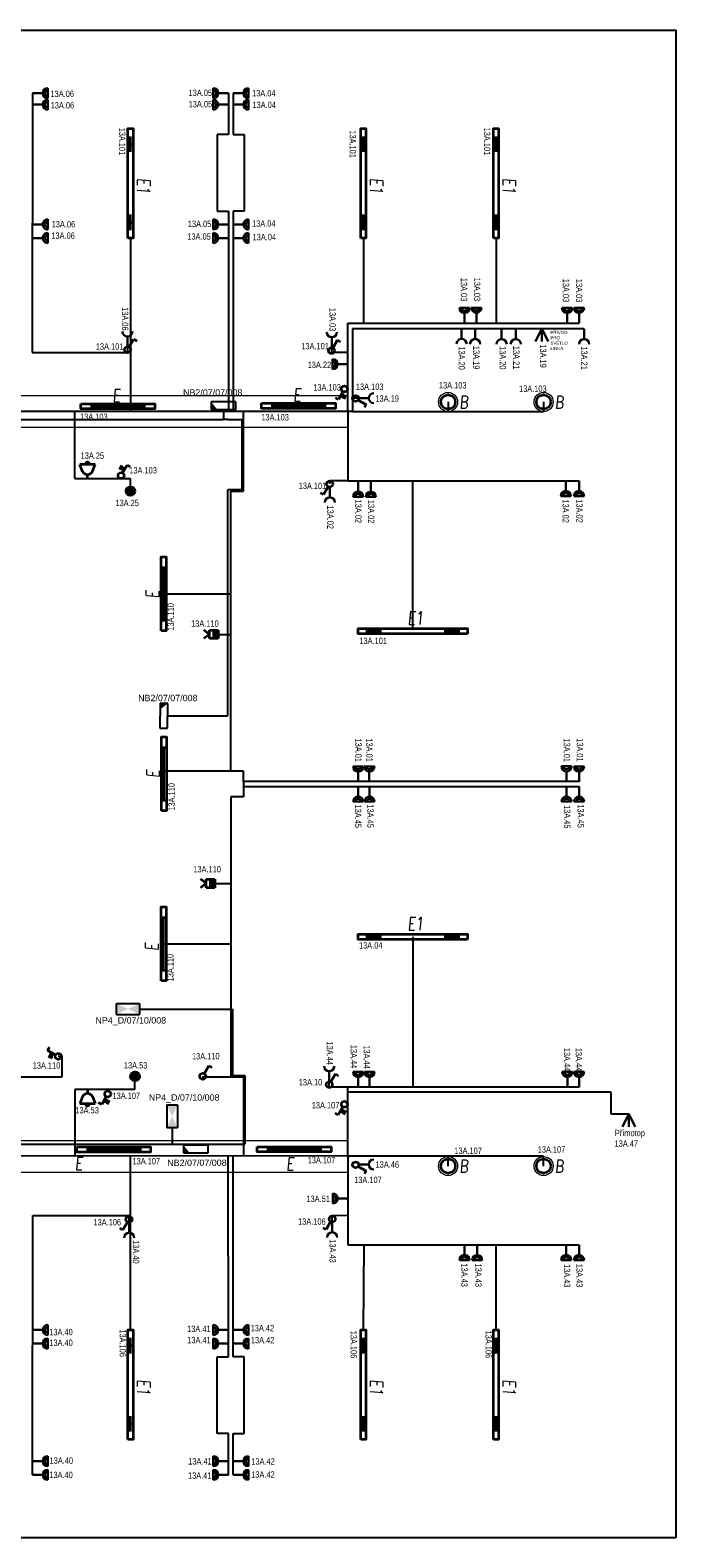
# Model space of a CAD drawing. Header units: millimetres. Extents: x 373037 to 693665, y 214892 to 273272.
# Tile 27 of 56: x 530477 to 540617, y 214892 to 238572. Entities that reach past the tile are written whole.
import ezdxf
from ezdxf.enums import TextEntityAlignment as Align

# ---------------------------------------------------------------- set-up
doc = ezdxf.new("R2010")
doc.units = ezdxf.units.MM
doc.header["$LTSCALE"] = 100
doc.layers.get('0').update_dxf_attribs({"linetype": 'CONTINUOUS'})
for name, color, linetype, lineweight in [('2DE_OBL', 91, 'CONTINUOUS', 35), ('2DE_OBL_L1', 91, 'CONTINUOUS', 35), ('CP_DETAL', 33, 'CONTINUOUS', 18), ('E_NOUZOVÉ+PP OSVĚTLENÍ', 60, 'CONTINUOUS', 25), ('E_SVĚTLA POPIS', 130, 'CONTINUOUS', 30), ('E_VEDENÍ SILNOPROUD', 50, 'CONTINUOUS', 25), ('E_VEDENÍ_CBS', 214, 'CONTINUOUS', 25), ('E_VYPINACE', 170, 'CONTINUOUS', 35), ('E_ZÁSUVKY POPIS', 111, 'CONTINUOUS', 30), ('E_ZÁSUVKY-DVOJITE', 7, 'CONTINUOUS', 30), ('E_ZÁSUVKY.OST.+VYVODY', 11, 'CONTINUOUS', 30), ('E_ŽLABY', 40, 'CONTINUOUS', 15), ('U1 LIGHTING', 10, 'CONTINUOUS', 35)]:
    doc.layers.add(name, color=color, linetype=linetype, lineweight=lineweight)
for name, color, linetype in [('BEZPECNOSTNE SVETLA', 80, 'CONTINUOUS'), ('E_RÁM', 253, 'CONTINUOUS'), ('GC3_MEP_E_LV_SECURITY LIGHT', 80, 'CONTINUOUS'), ('PIKTOGRAMY', 210, 'CONTINUOUS'), ('PRIPOJKA 230V', 1, 'CONTINUOUS'), ('ŽLAB', 7, 'CONTINUOUS')]:
    doc.layers.add(name, color=color, linetype=linetype)
doc.styles.add('ARIAL', font='arial.ttf')
doc.styles.add('CP_ATTR', font='ROMANS.SHX')
doc.styles.add('CS-ROMANS', font='romans.shx', dxfattribs={"width": 0.75, "oblique": 5})
doc.styles.get("Standard").update_dxf_attribs({"font": 'arial.ttf'})
doc.styles.add('V+P_01_B3_E_FP_001$0$BLOCK', font='romans.shx', dxfattribs={"width": 0.8})

# ---------------------------------------------------------------- blocks, each defined once
blk = doc.blocks.new('A$C3423193F')
at = {"color": 1, "linetype": 'ByBlock'}
for p, q in [((80, 240), (0, 240)), ((80, 240), (160, 240)), ((80, 160), (80, 0))]:
    blk.add_line(p, q, dxfattribs=at)
for radius in [80, 45.2]:
    blk.add_arc((80, 240), radius, 180, 0, dxfattribs=at)
blk = doc.blocks.new('zasuvka_jednoducha')
at = {"color": 1, "lineweight": 30}
blk.add_line((19281, 12983), (19281, 13143), dxfattribs=at)
blk.add_arc((19281, 12903), 80, 0, 180, dxfattribs=at)
blk = doc.blocks.new('E')
at = {"layer": 'U1 LIGHTING', "style": 'CS-ROMANS', "oblique": 5, "width": 0.75}
blk.add_text('E', height=200, dxfattribs=at).set_placement((229480, 21709))
blk = doc.blocks.new('*U24')
at = {"color": 0, "linetype": 'ByBlock'}
for p, q in [((24, 249.57), (96, 374.28)), ((96, 374.28), (143.56, 346.82))]:
    blk.add_line(p, q, dxfattribs=at)
blk.add_circle((0, 208), 48, dxfattribs=at)
blk = doc.blocks.new('tlacitko_prepinac_svetla')
at = {"layer": 'E_VYPINACE'}
for points in [[(16875, 8774), (16940, 8744)], [(16888, 8798), (16951, 8769)], [(16930, 8722), (16960, 8787)]]:
    blk.add_lwpolyline(points, dxfattribs=at)
at = {"layer": 'E_VYPINACE', "rotation": 180}
blk.add_blockref('*U24', (16937, 9090), dxfattribs=at)
blk = doc.blocks.new('*U30')
at = {"color": 0, "linetype": 'ByBlock'}
for p, q in [((24, 249.57), (96, 374.28)), ((96, 374.28), (143.56, 346.82))]:
    blk.add_line(p, q, dxfattribs=at)
blk.add_circle((0, 208), 48, dxfattribs=at)
blk = doc.blocks.new('prepinas-svetel-jednoduchy')
at = {"layer": 'E_VYPINACE', "rotation": 89.99999999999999}
blk.add_blockref('*U30', (208, 2), dxfattribs=at)
blk = doc.blocks.new('*U28', base_point=(57391, -22719))
at = {"lineweight": 30, "ltscale": 0.1}
for p, q in [((57291, -22519), (57391, -22719)), ((57391, -22719), (57391, -22519)), ((57391, -22719), (57491, -22519))]:
    blk.add_line(p, q, dxfattribs=at)
blk = doc.blocks.new('pripojka 230V')
at = {"layer": 'PRIPOJKA 230V', "color": 1, "xscale": -1}
blk.add_blockref('*U28', (0, -2, -40), dxfattribs=at)
blk = doc.blocks.new('*U32', base_point=(28429, 5840))
at = {"linetype": 'ByBlock'}
blk.add_hatch(color=0, dxfattribs=at).paths.add_polyline_path([(28362, 5840), (28497, 5840), (28497, 5772), (28362, 5772)])
at = {"color": 0, "linetype": 'ByBlock'}
for p, q in [((28429, 5907), (28362, 5997)), ((28429, 5907), (28497, 5997)), ((28362, 5907), (28497, 5907)), ((28362, 5772), (28362, 5907)), ((28362, 5840), (28497, 5840)), ((28497, 5772), (28362, 5772)), ((28497, 5907), (28497, 5772))]:
    blk.add_line(p, q, dxfattribs=at)
blk = doc.blocks.new('pohybove-cidlo-svetla')
at = {"layer": 'E_VYPINACE', "rotation": 180}
blk.add_blockref('*U32', (-1, 30), dxfattribs=at)
blk = doc.blocks.new('2DELLI009_CZ')
for p, q in [((-0.5, 0.1), (-0.5, -0.1)), ((-0.5, 0), (0.5, 0)), ((0.5, 0.1), (0.5, -0.1))]:
    blk.add_line(p, q)
blk.add_lwpolyline([(-0.7, 0.2), (0.7, 0.2), (0.7, -0.2), (-0.7, -0.2)], close=True)
at = {"linetype": 'ByBlock', "style": 'CP_ATTR', "flags": 9}
for tag, p in [('NAME', (-0.092, -0.018)), ('GROUP', (-0.092, -0.018)), ('NUMBER', (-0.092, -0.018)), ('PRODUCER', (-0.092, -0.018)), ('ARTICLE', (-0.092, -0.018)), ('CHARACTER', (-0.092, -0.018)), ('VOLTAGE', (-0.092, -0.019)), ('WEIGHT', (-0.092, -0.018)), ('OTHER', (-0.092, -0.018)), ('PRODUCT-TYPE', (-0.092, -0.019)), ('ORDER-NO', (-0.092, -0.019)), ('POWER', (-0.092, -0.019))]:
    blk.add_attdef(tag, text='', height=0.00005, dxfattribs=at).set_placement(p, align=Align.MIDDLE_LEFT)
blk = doc.blocks.new('*U194')
at = {"layer": 'GC3_MEP_E_LV_SECURITY LIGHT', "linetype": 'ByBlock'}
for p, q in [((135, 59), (-255, 61)), ((-255, 61), (-255, -59)), ((135, -61), (135, 59)), ((-255, -59), (135, -61))]:
    blk.add_line(p, q, dxfattribs=at)
at = {"layer": 'GC3_MEP_E_LV_SECURITY LIGHT'}
blk.add_solid([(-255, 61), (-255, -59), (-158, -60)], dxfattribs=at)
at = {"layer": 'BEZPECNOSTNE SVETLA', "style": 'ARIAL'}
blk.add_attdef('BEZ.SV', (52, -54), '', height=100, dxfattribs=at)
blk = doc.blocks.new('*U196')
at = {"layer": 'GC3_MEP_E_LV_SECURITY LIGHT', "linetype": 'ByBlock'}
for p, q in [((-118, 196), (-122, -194)), ((2, 194), (-118, 196)), ((-2, -196), (2, 194)), ((-122, -194), (-2, -196))]:
    blk.add_line(p, q, dxfattribs=at)
at = {"layer": 'GC3_MEP_E_LV_SECURITY LIGHT'}
blk.add_solid([(2, 194), (-118, 196), (-119, 99)], dxfattribs=at)
at = {"layer": 'BEZPECNOSTNE SVETLA', "style": 'ARIAL'}
blk.add_attdef('BEZ.SV', (52, -54), '', height=100, dxfattribs=at)
blk = doc.blocks.new('V+P_01_B3_E_FP_001$0$E-LI-35')
at = {"layer": 'E_NOUZOVÉ+PP OSVĚTLENÍ', "linetype": 'ByBlock'}
for p, q in [((-10.9, -1.9), (10.9, -1.9)), ((-10.9, -12.1), (-10.9, -1.9)), ((-10.9, -12.1), (10.9, -12.1)), ((10.9, -1.9), (10.9, -12.1))]:
    blk.add_line(p, q, dxfattribs=at)
at = {"layer": 'E_NOUZOVÉ+PP OSVĚTLENÍ'}
blk.add_solid([(-10.9, -12.1), (-10.9, -1.9), (10.9, -1.9), (10.9, -12.1)], dxfattribs=at)
at = {"layer": 'E_NOUZOVÉ+PP OSVĚTLENÍ', "style": 'V+P_01_B3_E_FP_001$0$BLOCK', "width": 0.8, "flags": 8}
for tag, p in [('DIVERS.1', (-17.9, -2.1)), ('DIVERS.2', (-16.4, -12))]:
    blk.add_attdef(tag, text='', height=7.25, dxfattribs=at).set_placement(p, align=Align.RIGHT)
at = {"layer": 'E_NOUZOVÉ+PP OSVĚTLENÍ', "style": 'V+P_01_B3_E_FP_001$0$BLOCK', "width": 0.8}
for tag, p, height, flags in [('BLOCKNAME', (-6.8, -1.4), 2.54, 3), ('LEISTUNG', (13.3, -12), 7.25, 8)]:
    blk.add_attdef(tag, p, '', height=height, dxfattribs=dict(at, flags=flags))
blk.add_attdef('STROMKREIS', text='', height=7.25, dxfattribs=at).set_placement((-11.8, -23.8), align=Align.BOTTOM_CENTER)
blk = doc.blocks.new('*U197')
at = {"layer": 'GC3_MEP_E_LV_SECURITY LIGHT', "xscale": 16.54563019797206, "yscale": 16.54563022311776, "zscale": 16.54563022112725, "rotation": 270.0000000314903}
blk.add_blockref('V+P_01_B3_E_FP_001$0$E-LI-35', (116, 0), dxfattribs=at)
at = {"layer": 'PIKTOGRAMY', "style": 'ARIAL'}
blk.add_attdef('PIKTOGRAM', (162, -40), '', height=100, dxfattribs=at)
blk = doc.blocks.new('*U198')
at = {"layer": 'GC3_MEP_E_LV_SECURITY LIGHT', "xscale": 16.54563019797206, "yscale": 16.54563022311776, "zscale": 16.54563022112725}
blk.add_blockref('V+P_01_B3_E_FP_001$0$E-LI-35', (0, 116), dxfattribs=at)
at = {"layer": 'PIKTOGRAMY', "style": 'ARIAL'}
blk.add_attdef('PIKTOGRAM', (162, -40), '', height=100, dxfattribs=at)
blk = doc.blocks.new('2DELLI018_CZ')
for p, q in [((-0.6, 0), (-0.4, 0)), ((-0.5, 0.1), (-0.5, -0.1)), ((0.4, 0), (0.6, 0)), ((0.5, 0.1), (0.5, -0.1))]:
    blk.add_line(p, q)
blk.add_lwpolyline([(-0.7, 0.2), (0.7, 0.2), (0.7, -0.2), (-0.7, -0.2)], close=True)
at = {"linetype": 'ByBlock', "style": 'CP_ATTR', "flags": 9}
for tag, p in [('NAME', (-0.092, -0.018)), ('GROUP', (-0.092, -0.018)), ('NUMBER', (-0.092, -0.018)), ('PRODUCER', (-0.092, -0.018)), ('ARTICLE', (-0.092, -0.018)), ('CHARACTER', (-0.092, -0.018)), ('VOLTAGE', (-0.092, -0.019)), ('WEIGHT', (-0.092, -0.018)), ('OTHER', (-0.092, -0.018)), ('PRODUCT-TYPE', (-0.092, -0.019)), ('ORDER-NO', (-0.092, -0.019)), ('POWER', (-0.092, -0.019))]:
    blk.add_attdef(tag, text='', height=0.00005, dxfattribs=at).set_placement(p, align=Align.MIDDLE_LEFT)
blk = doc.blocks.new('E1')
at = {"layer": 'U1 LIGHTING', "style": 'CS-ROMANS', "oblique": 5, "width": 0.75}
blk.add_text('E1', height=200, dxfattribs=at).set_placement((229480, 21709))
blk = doc.blocks.new('2DELPH010_CZ')
blk.add_ellipse((0, 0), major_axis=(-0.053, 0.053), ratio=1, start_param=3.926991, end_param=10.210176)
at = {"layer": 'CP_DETAL'}
blk.add_ellipse((0, 0), major_axis=(-0.0707, 0.0707), ratio=1, start_param=3.926991, end_param=10.210176, dxfattribs=at)
at = {"linetype": 'ByBlock', "style": 'CP_ATTR', "flags": 9}
for tag in ['NAME', 'GROUP', 'NUMBER', 'PRODUCER', 'ARTICLE', 'PRODUCT-TYPE', 'ORDER-NO', 'CHARACTER', 'POWER', 'VOLTAGE', 'WEIGHT', 'OTHER']:
    blk.add_attdef(tag, text='', height=0.00000005, dxfattribs=at).set_placement((0, 0), align=Align.MIDDLE_LEFT)
blk = doc.blocks.new('B')
at = {"layer": 'U1 LIGHTING', "style": 'CS-ROMANS', "oblique": 5, "width": 0.75}
blk.add_text('B', height=200, dxfattribs=at).set_placement((229480, 21709))
blk = doc.blocks.new('*U201')
for p, q in [((0, -250), (0, 250)), ((0, 250), (7512.5, 250)), ((7512.5, 250), (7512.5, -250)), ((7512.5, -250), (0, -250))]:
    blk.add_line(p, q)
at = {"style": 'CP_ATTR', "flags": 9}
for tag in ['NAME', 'PRODUCER', 'PRODUCT-TYPE', 'ARTICLE', 'FLOW', 'NUMBER', 'SYSTEM', 'FORM', 'SIZE', 'OTHER']:
    blk.add_attdef(tag, (0, 0), '', height=0.0001, dxfattribs=at)
blk = doc.blocks.new('CPEL_3386')
blk.add_hatch(color=256).paths.add_polyline_path([(-0.2, 0, 1), (0.2, 0, 1)])
for radius in [0.35, 0.2]:
    blk.add_circle((0, 0), radius)
at = {"linetype": 'ByBlock', "style": 'CP_ATTR', "flags": 9}
for tag in ['NAME', 'GROUP', 'NUMBER', 'PRODUCER', 'ARTICLE', 'PRODUCT-TYPE', 'ORDER-NO', 'CHARACTER', 'POWER', 'VOLTAGE', 'WEIGHT', 'OTHER']:
    blk.add_attdef(tag, text='', height=0.00005, dxfattribs=at).set_placement((-0.09, -0.02), align=Align.MIDDLE_LEFT)
blk = doc.blocks.new('CPEL_1003')
for p, q in [((0, 0), (0, -0.3)), ((-0.4, -0.55), (-0.6, -1.1)), ((-0.6, -1.1), (0.6, -1.1)), ((0.4, -0.55), (0.6, -1.1))]:
    blk.add_line(p, q)
blk.add_circle((0, -1.2), 0.1)
blk.add_arc((0, -0.75), 0.445, 25.9892, 154.0108)
at = {"linetype": 'ByBlock', "style": 'CP_ATTR', "flags": 9}
for tag in ['NAME', 'GROUP', 'NUMBER', 'PRODUCER', 'ARTICLE', 'PRODUCT-TYPE', 'ORDER-NO', 'CHARACTER', 'POWER', 'VOLTAGE', 'WEIGHT', 'OTHER']:
    blk.add_attdef(tag, text='', height=0.00005, dxfattribs=at).set_placement((-0.09, -0.02), align=Align.MIDDLE_LEFT)
blk = doc.blocks.new('*U206')
for p, q in [((0, -250), (0, 250)), ((0, 250), (6662.5, 250)), ((6662.5, 250), (6662.5, -250)), ((6662.5, -250), (0, -250))]:
    blk.add_line(p, q)
at = {"style": 'CP_ATTR', "flags": 9}
for tag in ['NAME', 'PRODUCER', 'PRODUCT-TYPE', 'ARTICLE', 'FLOW', 'NUMBER', 'SYSTEM', 'FORM', 'SIZE', 'OTHER']:
    blk.add_attdef(tag, (0, 0), '', height=0.0001, dxfattribs=at)

msp = doc.modelspace()

# ---------------------------------------------------------------- linework, layer by layer
at = {"layer": 'E_RÁM', "color": 252, "true_color": 0x939598}
msp.add_lwpolyline([(540617, 214892), (514037, 214892), (514037, 238572), (540617, 238572)], close=True, dxfattribs=at)
at = {"layer": 'E_VEDENÍ SILNOPROUD'}
for p, q in [((530515, 237582), (530510, 233507)), ((533590, 237582), (533590, 236935)), ((533665, 237582), (533665, 236935)), ((533590, 236935), (533415, 236935)), ((533415, 236935), (533415, 235972)), ((533665, 236935), (533840, 236935)), ((533840, 236935), (533840, 235730)), ((533415, 235972), (533415, 235730)), ((533415, 235730), (533590, 235730)), ((533590, 235730), (533590, 232582)), ((533840, 235730), (533665, 235730)), ((533665, 235730), (533665, 232582)), ((532052, 235307), (532052, 233507)), ((535710, 235307), (535710, 233970)), ((537794, 235307), (537794, 233970)), ((535465, 232582), (535465, 233970)), ((535465, 233970), (539097, 233970)), ((539177, 233881), (535540, 233881)), ((535540, 233881), (535540, 232582)), ((530510, 233507), (532004, 233507)), ((532004, 233601), (532004, 233507)), ((532004, 233507), (532052, 233507)), ((532052, 233507), (532052, 232582)), ((535212, 233507), (535212, 233590)), ((535465, 233507), (535212, 233507)), ((535636, 232791), (535540, 232791)), ((535540, 232582), (520001, 232582)), ((531177, 231532), (531177, 232582)), ((533827, 231495), (533827, 232582)), ((535465, 232582), (535465, 231495)), ((535540, 232582), (538540, 232582)), ((537040, 232732), (537040, 232582)), ((538540, 232732), (538540, 232582)), ((531177, 231532), (532052, 231532)), ((532052, 231332), (532052, 231532)), ((533827, 231332), (533827, 231495)), ((535465, 231495), (535181, 231495)), ((535181, 231444), (535181, 231495)), ((535465, 231495), (539097, 231495)), ((536487, 229172), (536487, 231495)), ((533627, 226932), (533627, 231332)), ((533627, 231332), (533827, 231332)), ((532575, 229720), (533627, 229720)), ((533426, 229082), (533627, 229082)), ((533627, 226932), (532578, 226932)), ((533827, 226932), (533627, 226932)), ((533827, 226770), (533827, 226932)), ((539097, 226770), (533827, 226770)), ((533827, 226770), (533827, 226695)), ((533827, 226695), (533827, 226532)), ((533827, 226695), (539098, 226695)), ((533827, 226532), (533627, 226532)), ((533627, 226532), (533627, 222132)), ((533376, 225168), (533627, 225168)), ((536487, 224332), (536487, 221970)), ((532572, 224221), (533627, 224221)), ((530977, 222454), (530918, 222454)), ((530977, 222132), (530977, 222454)), ((529927, 222132), (530977, 222132)), ((532122, 221932), (532122, 222140)), ((533177, 222132), (533627, 222132)), ((533627, 222132), (533827, 222132)), ((533827, 222132), (533828, 220894)), ((531177, 221932), (531178, 220892)), ((532122, 221932), (531177, 221932)), ((535174, 221970), (535174, 222059)), ((539097, 221970), (535174, 221969)), ((535465, 220886), (535465, 221970)), ((535465, 221895), (539596, 221895)), ((539596, 221895), (539597, 221552)), ((539597, 221552), (539877, 221552, -40)), ((520070, 220885), (535465, 220895)), ((532052, 218157), (532050, 220893)), ((533590, 217735), (533588, 220894)), ((533665, 217735), (533663, 220894)), ((535465, 220895), (535465, 219495)), ((538540, 220886), (535465, 220886)), ((537040, 220732), (537040, 220886)), ((538540, 220732), (538540, 220886)), ((538540, 220732), (538540, 220732)), ((530515, 215882), (530519, 219957)), ((530519, 219957), (532051, 219957)), ((532031, 219844), (532031, 219957)), ((535219, 219957), (535462, 219961)), ((535219, 219852), (535219, 219957)), ((535465, 219495), (539097, 219495)), ((535710, 218157), (535720, 219495)), ((537794, 218157), (537794, 219495)), ((533415, 216530), (533415, 217735)), ((533415, 217735), (533590, 217735)), ((533840, 217735), (533665, 217735)), ((533840, 216530), (533840, 217735)), ((533590, 216530), (533415, 216530)), ((533590, 215882), (533590, 216530)), ((533665, 215882), (533665, 216530)), ((533665, 216530), (533840, 216530))]:
    msp.add_line(p, q, dxfattribs=at)
at = {"layer": 'E_VEDENÍ_CBS'}
for p, q in [((533512, 232614), (533512, 232457)), ((520199, 232457), (533512, 232457)), ((533583, 232457), (533512, 232457)), ((533583, 232457), (533803, 232457)), ((533803, 232457), (533803, 231350)), ((533583, 227804), (533583, 231350)), ((533803, 231350), (533583, 231350)), ((532636, 227804), (533583, 227804)), ((532193, 223198), (533527, 223198)), ((533527, 223198), (533653, 223198)), ((533627, 223198), (533627, 223198)), ((533653, 223198), (533653, 222156)), ((533653, 222156), (533849, 222156)), ((533849, 222156), (533849, 221074)), ((532707, 221333), (532707, 221074)), ((520199, 221074), (532707, 221074)), ((532707, 221074), (533849, 221074)), ((533078, 221059), (533078, 221074))]:
    msp.add_line(p, q, dxfattribs=at)
at = {"layer": 'E_ŽLABY'}
msp.add_line((532579, 229138), (532579, 229132), dxfattribs=at)

# ---------------------------------------------------------------- block references
at = {"rotation": 270}
for p in [(510450, 465729), (514108, 465729), (516192, 465729), (510450, 446859), (514108, 446859), (516192, 446859)]:
    msp.add_blockref('E1', p, dxfattribs=at)
for p in [(306925, 207530), (306925, 202730)]:
    msp.add_blockref('E1', p)
at = {"layer": '2DE_OBL', "xscale": 1228.571428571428, "yscale": 200, "zscale": 1000}
for p, rotation in [((532052, 236167), 89.99999999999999), ((535710, 236167), 89.99999999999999), ((537794, 236167), 89.99999999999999), ((536487, 229132), 180), ((536487, 224332), 180), ((532052, 217297), 89.99999999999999), ((535710, 217297), 89.99999999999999), ((537794, 217297), 89.99999999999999)]:
    msp.add_blockref('2DELLI018_CZ', p, dxfattribs=dict(at, rotation=rotation))
at = {"layer": '2DE_OBL', "xscale": 1500, "yscale": 1500, "zscale": 252.5252525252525}
for p in [(537040, 232732), (538540, 232732), (537040, 220732), (538540, 220732)]:
    msp.add_blockref('2DELPH010_CZ', p, dxfattribs=at)
at = {"layer": '2DE_OBL_L1', "xscale": 828.5714285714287, "yscale": 200, "zscale": 1000}
for p in [(531854, 232663), (534691, 232671), (531789, 220991), (534623, 220995)]:
    msp.add_blockref('2DELLI009_CZ', p, dxfattribs=at)
at = {"layer": '2DE_OBL_L1', "xscale": 828.5714285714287, "yscale": 200, "zscale": 1000, "rotation": 90}
for p in [(532575, 229720), (532578, 226891), (532572, 224221)]:
    msp.add_blockref('2DELLI009_CZ', p, dxfattribs=at)
at = {"layer": 'E_NOUZOVÉ+PP OSVĚTLENÍ'}
ref = msp.add_blockref('*U194', (533573, 232674), dxfattribs=at)
ref.add_attrib('BEZ.SV', 'NB2/07/07/008', (532878, 232832), dxfattribs={"layer": 'BEZPECNOSTNE SVETLA', "height": 100, "style": 'ARIAL'})
ref = msp.add_blockref('*U196', (532636, 227804), dxfattribs=at)
ref.add_attrib('BEZ.SV', 'NB2/07/07/008', (532173, 228033), dxfattribs={"layer": 'BEZPECNOSTNE SVETLA', "height": 100, "style": 'ARIAL'})
ref = msp.add_blockref('*U198', (532013, 223198), dxfattribs=at)
ref.add_attrib('PIKTOGRAM', 'NP4_D/07/10/008', (531502, 222970), dxfattribs={"height": 100, "style": 'ARIAL'})
ref = msp.add_blockref('*U197', (532707, 221513), dxfattribs=at)
ref.add_attrib('PIKTOGRAM', 'NP4_D/07/10/008', (532340, 221758), dxfattribs={"height": 100, "style": 'ARIAL'})
ref = msp.add_blockref('*U194', (533138, 220999), dxfattribs=at)
ref.add_attrib('BEZ.SV', 'NB2/07/07/008', (532630, 220733), dxfattribs={"layer": 'BEZPECNOSTNE SVETLA', "height": 100, "style": 'ARIAL'})
at = {"layer": 'E_VYPINACE'}
for name, p, rotation in [('prepinas-svetel-jednoduchy', (532004, 233554), 270), ('prepinas-svetel-jednoduchy', (535207, 233540), 270), ('tlacitko_prepinac_svetla', (548842, 240458), 180), ('prepinas-svetel-jednoduchy', (535183, 231443), 89.99999999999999), ('prepinas-svetel-jednoduchy', (533185, 222141), 270), ('prepinas-svetel-jednoduchy', (535172, 222012), 270), ('prepinas-svetel-jednoduchy', (532031, 219894), 89.99999999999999), ('prepinas-svetel-jednoduchy', (535222, 219901), 89.99999999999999)]:
    msp.add_blockref(name, p, dxfattribs=dict(at, rotation=rotation))
at = {"layer": 'E_VYPINACE', "xscale": 200, "yscale": 200, "zscale": 200, "rotation": 180}
msp.add_blockref('CPEL_1003', (531377, 231532), dxfattribs=at)
at = {"layer": 'E_VYPINACE', "xscale": 200, "yscale": 200, "zscale": 200}
for name, p in [('CPEL_3386', (532052, 231332)), ('CPEL_3386', (532122, 222140)), ('CPEL_1003', (531377, 221932))]:
    msp.add_blockref(name, p, dxfattribs=at)
at = {"layer": 'E_VYPINACE'}
msp.add_blockref('tlacitko_prepinac_svetla', (514759, 212981), dxfattribs=at)
at = {"layer": 'E_ZÁSUVKY-DVOJITE'}
for p, rotation in [((530515, 237662), 270), ((533665, 237662), 270), ((530515, 237482), 270), ((533665, 237482), 270), ((533590, 235441), 89.99999999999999), ((533590, 235227), 89.99999999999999), ((538970, 231495), 180), ((539177, 231495), 180), ((535707, 226695), 180), ((530515, 218237), 270), ((533590, 218077), 89.99999999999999), ((533665, 218237), 270), ((530515, 218023), 270), ((533590, 217863), 89.99999999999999), ((533665, 218023), 270), ((530515, 216176), 270), ((530515, 215962), 270), ((533590, 216016), 89.99999999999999), ((533590, 215802), 89.99999999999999), ((533665, 216176), 270), ((533665, 215962), 270)]:
    msp.add_blockref('A$C3423193F', p, dxfattribs=dict(at, rotation=rotation))
at = {"layer": 'E_ZÁSUVKY-DVOJITE', "xscale": -1}
for p, rotation in [((533590, 237662), 89.99999999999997), ((533589, 237482), 89.99999999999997), ((530515, 235441), 269.9999999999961), ((530515, 235227), 269.9999999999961), ((533665, 235441), 269.9999999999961), ((533665, 235227), 269.9999999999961), ((535464, 233407), 89.99999999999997), ((535547, 231484), 180), ((535748, 231482), 180), ((535727, 226695), 180), ((538820, 226695), 180), ((539017, 226695), 180), ((535468, 220302), 89.99999999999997), ((537217, 219495), 180), ((537418, 219493), 180), ((538815, 219495), 180), ((539017, 219495), 180)]:
    msp.add_blockref('A$C3423193F', p, dxfattribs=dict(at, rotation=rotation))
at = {"layer": 'E_ZÁSUVKY-DVOJITE'}
for p in [(537217, 233970), (537404, 233973), (538829, 233970), (539017, 233970), (535547, 226768), (535723, 226768), (538819, 226770), (539017, 226767), (535547, 221970), (535727, 221970), (538833, 221970), (539017, 221970)]:
    msp.add_blockref('A$C3423193F', p, dxfattribs=at)
at = {"layer": 'E_ZÁSUVKY.OST.+VYVODY', "color": 1}
for name, p, rotation in [('zasuvka_jednoducha', (551285, 246744), 180), ('zasuvka_jednoducha', (554494, 246733), 180), ('zasuvka_jednoducha', (548779, 213510), 89.99999999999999), ('tlacitko_prepinac_svetla', (522035, 239390), 270), ('zasuvka_jednoducha', (554455, 235205), 180), ('zasuvka_jednoducha', (548778, 201474), 89.99999999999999)]:
    msp.add_blockref(name, p, dxfattribs=dict(at, rotation=rotation))
for name, p in [('zasuvka_jednoducha', (517972, 220740)), ('zasuvka_jednoducha', (518183, 220739)), ('zasuvka_jednoducha', (518600, 220738)), ('zasuvka_jednoducha', (518821, 220738)), ('zasuvka_jednoducha', (519896, 220737)), ('tlacitko_prepinac_svetla', (518476, 224055)), ('zasuvka_jednoducha', (515903, 218251)), ('tlacitko_prepinac_svetla', (518475, 212820)), ('zasuvka_jednoducha', (512750, 206700)), ('zasuvka_jednoducha', (515938, 206708))]:
    msp.add_blockref(name, p, dxfattribs=at)
at = {"layer": 'E_ZÁSUVKY.OST.+VYVODY', "rotation": 180}
msp.add_blockref('pripojka 230V', (538511, 233882), dxfattribs=at)
at = {"layer": 'E_ŽLABY'}
for name, p in [('*U206', (528802, 232582)), ('B', (307739, 210920)), ('B', (309239, 210920)), ('*U201', (527952, 220881)), ('B', (307739, 198920)), ('B', (309239, 198920))]:
    msp.add_blockref(name, p, dxfattribs=at)
at = {"layer": 'U1 LIGHTING'}
for p in [(302290, 211024), (305129, 211035), (301701, 198961), (305019, 198959)]:
    msp.add_blockref('E', p, dxfattribs=at)
at = {"layer": 'U1 LIGHTING', "rotation": 90}
for p in [(554210, 169), (554216, -2648), (554199, -5366)]:
    msp.add_blockref('E', p, dxfattribs=at)
at = {"layer": 'ŽLAB'}
for name, p, rotation in [('prepinas-svetel-jednoduchy', (535588, 232789), 180), ('pohybove-cidlo-svetla', (533329, 229081), 269.9999999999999), ('pohybove-cidlo-svetla', (533279, 225167), 269.9999999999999), ('pripojka 230V', (539877, 221548), 180), ('prepinas-svetel-jednoduchy', (535587, 220753), 180)]:
    msp.add_blockref(name, p, dxfattribs=dict(at, rotation=rotation))

# ---------------------------------------------------------------- texts
at = {"layer": 'E_SVĚTLA POPIS', "width": 0.8}
for s, rotation, p in [('13A.101', 270, (531873, 237040)), ('13A.101', 270, (535494, 236999)), ('13A.101', 270, (537603, 237041)), ('13A.110', 90, (532734, 229140)), ('13A.110', 90, (532747, 226313)), ('13A.110', 90, (532728, 223632)), ('13A.106', 270, (531882, 218167)), ('13A.106', 270, (535508, 218145)), ('13A.106', 270, (537628, 218147))]:
    msp.add_text(s, height=100, rotation=rotation, dxfattribs=at).set_placement(p)
for s, p in [('13A.101', (531508, 233554)), ('13A.101', (534735, 233560)), ('13A.103', (534923, 232912)), ('13A.103', (535592, 232922)), ('13A.103', (536896, 232944)), ('13A.103', (538155, 232891)), ('13A.103', (531260, 232449)), ('13A.103', (534107, 232442)), ('13A.103', (532034, 231609)), ('13A.101', (534694, 231365)), ('13A.110', (533004, 229202)), ('13A.101', (535647, 228931)), ('13A.110', (533039, 225344)), ('13A.04', (535641, 224147)), ('13A.110', (530517, 222262)), ('13A.110', (533018, 222407)), ('13A.107', (531770, 221785)), ('13A.10', (534695, 221998)), ('13A.107', (534899, 221637)), ('13A.107', (537138, 220922)), ('13A.107', (538448, 220943)), ('13A.107', (532084, 220759)), ('13A.107', (534836, 220776)), ('13A.107', (535565, 220464)), ('13A.106', (531471, 219799)), ('13A.106', (534684, 219810))]:
    msp.add_text(s, height=100, dxfattribs=at).set_placement(p)
at = {"layer": 'E_ZÁSUVKY POPIS', "width": 0.8}
for s, p in [('13A.06', (530796, 237523)), ('13A.05', (532965, 237538)), ('13A.04', (533962, 237532)), ('13A.06', (530799, 237342)), ('13A.05', (532966, 237361)), ('13A.04', (533968, 237349)), ('13A.06', (530810, 235295)), ('13A.06', (530815, 235474)), ('13A.05', (532945, 235282)), ('13A.05', (532953, 235480)), ('13A.04', (533961, 235486)), ('13A.04', (533970, 235273)), ('13A.22', (534836, 233265)), ('13A.19', (535899, 232737)), ('13A.25', (531269, 231840)), ('13A.25', (531816, 231096)), ('13A.53', (531948, 222264)), ('13A.53', (531187, 221558)), ('Přímotop', (539659, 221201)), ('13A.47', (539655, 221035)), ('13A.46', (535901, 220706)), ('13A.51', (534815, 220168)), ('13A.40', (530777, 218075)), ('13A.41', (532942, 218125)), ('13A.42', (533940, 218137)), ('13A.40', (530778, 217907)), ('13A.41', (532944, 217949)), ('13A.42', (533944, 217948)), ('13A.40', (530782, 216056)), ('13A.41', (532959, 216044)), ('13A.42', (533950, 216043)), ('13A.40', (530778, 215831)), ('13A.41', (532956, 215820)), ('13A.42', (533948, 215836))]:
    msp.add_text(s, height=100, dxfattribs=at).set_placement(p)
for s, p in [('13A.03', (537240, 234682)), ('13A.03', (537447, 234685)), ('13A.03', (538842, 234668)), ('13A.03', (539049, 234665)), ('13A.06', (531919, 234222)), ('13A.03', (535177, 234210)), ('13A.20', (537205, 233606)), ('13A.19', (537434, 233613)), ('13A.20', (537850, 233611)), ('13A.21', (538062, 233613)), ('13A.19', (538484, 233637)), ('13A.21', (539129, 233606)), ('13A.02', (535581, 231199)), ('13A.02', (535782, 231194)), ('13A.02', (538837, 231202)), ('13A.02', (539055, 231204)), ('13A.02', (535141, 231106)), ('13A.01', (535583, 227447)), ('13A.01', (535755, 227449)), ('13A.01', (538857, 227447)), ('13A.01', (539061, 227452)), ('13A.45', (535577, 226410)), ('13A.45', (535771, 226412)), ('13A.45', (538862, 226402)), ('13A.45', (539073, 226412)), ('13A.44', (535133, 222687)), ('13A.44', (535508, 222636)), ('13A.44', (535713, 222628)), ('13A.44', (538859, 222589)), ('13A.44', (539043, 222589)), ('13A.40', (532090, 219568)), ('13A.43', (535178, 219582)), ('13A.43', (537247, 219202)), ('13A.43', (537467, 219200)), ('13A.43', (538859, 219193)), ('13A.43', (539055, 219195))]:
    msp.add_text(s, height=100, rotation=270, dxfattribs=at).set_placement(p)
at = {"layer": 'E_ZÁSUVKY POPIS', "insert": (538647, 233848), "char_height": 50, "attachment_point": 1}
msp.add_mtext_dynamic_manual_height_columns('PŘÍVOD PRO SVĚTLO\\PLINKA', width=210, gutter_width=12.5, heights=[0], dxfattribs=at)

doc.saveas('drawing.dxf')
